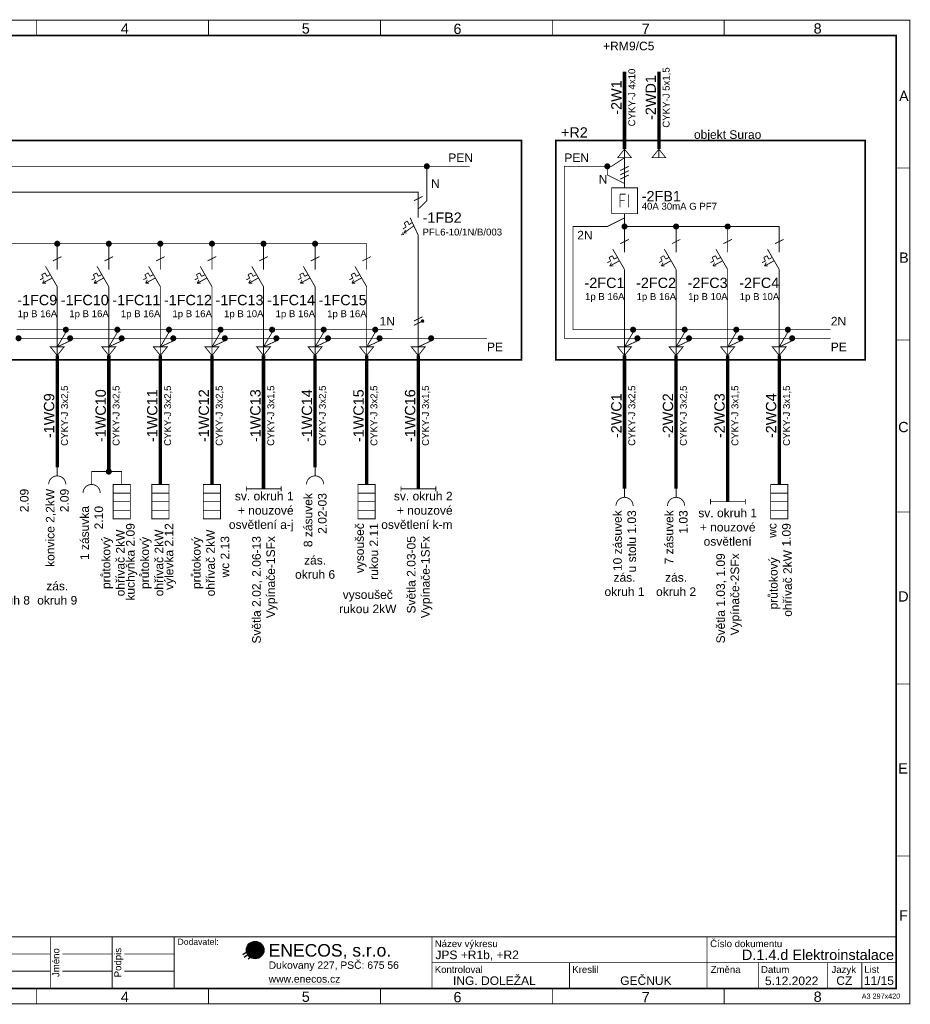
# Model space of a CAD drawing. Extents: x -12025 to 76046, y -40444 to 12.
# Tile 2 of 3: x 13908 to 39812, y -28613 to 12. Entities that reach past the tile are written whole.
import ezdxf
from ezdxf.enums import TextEntityAlignment as Align

# ---------------------------------------------------------------- set-up
doc = ezdxf.new("R2010")
doc.units = 0
doc.header["$MEASUREMENT"] = 0
doc.linetypes.add('PE', pattern=[4.625, 3, -0.75, 0.125, -0.75])
doc.linetypes.add('vodič N', pattern=[3, 1.5, -1.5])
for name, color, linetype in [('0 (Pozadí)', 254, 'Continuous'), ('Ramecek', 7, 'Continuous'), ('Zakladni', 7, 'Continuous')]:
    doc.layers.add(name, color=color, linetype=linetype)
doc.styles.add('Arial', font='txt')
doc.styles.add('Arial_B', font='txt')
doc.styles.add('Arial_I', font='txt')

# ---------------------------------------------------------------- blocks, each defined once
blk = doc.blocks.new('(1)')
at = {"color": 7, "linetype": 'Continuous'}
for p, q in [((0, -413), (267, -235)), ((38, -490), (394, -235)), ((153, -541), (420, -324))]:
    blk.add_line(p, q, dxfattribs=at)
at = {"color": 2, "linetype": 'Continuous', "const_width": 254}
for points in [[(356, -159, 0.414214), (229, -286)], [(229, -286, 0.414214), (356, -413)], [(483, -286, 0.414214), (356, -159)], [(356, -413, 0.414214), (483, -286)]]:
    blk.add_lwpolyline(points, format="xyb", dxfattribs=at)
at = {"color": 7, "linetype": 'Continuous'}
blk.add_circle((356, -286), 254, dxfattribs=at)
blk.add_solid([(750, -1262), (2803, -1262), (750, -1287), (2803, -1287)], dxfattribs=at)
at = {"color": 7, "linetype": 'Continuous', "style": 'Arial'}
for s, height, p in [('ENECOS, s.r.o.', 364.3, (750, -476)), ('Dukovany 227, PSČ: 675 56', 214.8, (750, -831)), ('www.enecos.cz', 214.8, (750, -1231))]:
    blk.add_text(s, height=height, dxfattribs=at).set_placement(p)
blk = doc.blocks.new('(2)')
at = {"color": 7, "linetype": 'Continuous', "const_width": 25}
for points in [[(18000, 0), (0, 0)], [(0, -1500), (0, 0)], [(850, -1500), (850, 0)], [(12600, -1500), (12600, 0)], [(14400, -1500), (14400, 0)], [(16200, -1500), (16200, 0)], [(18000, 0), (18000, -1500)], [(350, -500), (850, -500)], [(1200, -500), (12600, -500)], [(12950, -500), (14400, -500)], [(14750, -500), (16200, -500)], [(16550, -500), (18000, -500)], [(350, -1000), (850, -1000)], [(1200, -1000), (12600, -1000)], [(12950, -1000), (14400, -1000)], [(14750, -1000), (16200, -1000)], [(16550, -1000), (18000, -1000)], [(18000, -1500), (0, -1500)]]:
    blk.add_lwpolyline(points, dxfattribs=at)
at = {"color": 7, "linetype": 'Continuous', "style": 'Arial'}
for s, p in [('Index', (261, -750)), ('Změna', (1111, -750)), ('Datum', (12861, -750)), ('Jméno', (14661, -750)), ('Podpis', (16461, -750))]:
    blk.add_text(s, height=200, rotation=90, dxfattribs=at).set_placement(p, align=Align.CENTER)
blk = doc.blocks.new('(8)')
at = {"color": 7, "linetype": 'Continuous', "const_width": 25}
for points in [[(0, -250), (-342, 342)], [(0, 250), (0, 500)], [(-402, 0), (-500, -50)], [(-451, 100), (-353, 150)], [(-402, 0), (-451, 100)], [(-155, 0), (-430, -150)], [(-303, 50), (-353, 150)], [(-303, 50), (-205, 100)], [(-430, -150), (-380, -50)], [(-430, -150), (-330, -150)], [(0, -250), (0, -500)]]:
    blk.add_lwpolyline(points, dxfattribs=at)
at = {"color": 7, "linetype": 'Continuous', "style": 'Arial'}
for s, height, p in [('-1FC14', 300, (0, -788)), ('1p B 16A', 200, (0, -1136))]:
    blk.add_text(s, height=height, dxfattribs=at).set_placement(p, align=Align.RIGHT)
blk = doc.blocks.new('Spoj')
at = {"color": 7, "linetype": 'Continuous'}
for points, const_width in [([(0, 75, 0.4142136), (-75, 0)], 25), ([(-75, 0, 0.4142136), (0, -75)], 25), ([(0, 37.5, 0.4142136), (-37.5, 0)], 75), ([(-37.5, 0, 0.4142136), (0, -37.5)], 75), ([(37.5, 0, 0.4142136), (0, 37.5)], 75), ([(0, -37.5, 0.4142136), (37.5, 0)], 75), ([(75, 0, 0.4142136), (0, 75)], 25), ([(0, -75, 0.4142136), (75, 0)], 25)]:
    blk.add_lwpolyline(points, format="xyb", dxfattribs=dict(at, const_width=const_width))
blk = doc.blocks.new('(11)')
at = {"color": 7, "linetype": 'Continuous', "const_width": 25}
for points in [[(0, -250), (-342, 342)], [(0, 250), (0, 500)], [(-402, 0), (-500, -50)], [(-451, 100), (-352, 150)], [(-402, 0), (-451, 100)], [(-155, 0), (-430, -150)], [(-303, 50), (-352, 150)], [(-303, 50), (-205, 100)], [(-430, -150), (-380, -50)], [(-430, -150), (-330, -150)], [(0, -250), (0, -500)]]:
    blk.add_lwpolyline(points, dxfattribs=at)
at = {"color": 7, "linetype": 'Continuous', "style": 'Arial'}
for s, height, p in [('-1FC9', 300, (0, -788)), ('1p B 16A', 200, (0, -1136))]:
    blk.add_text(s, height=height, dxfattribs=at).set_placement(p, align=Align.RIGHT)
blk = doc.blocks.new('(12)')
at = {"color": 7, "linetype": 'Continuous', "const_width": 25}
for points in [[(0, -250), (-342, 342)], [(0, 250), (0, 500)], [(-402, 0), (-500, -50)], [(-451, 100), (-353, 150)], [(-402, 0), (-451, 100)], [(-155, 0), (-430, -150)], [(-303, 50), (-353, 150)], [(-303, 50), (-205, 100)], [(-430, -150), (-380, -50)], [(-430, -150), (-330, -150)], [(0, -250), (0, -500)]]:
    blk.add_lwpolyline(points, dxfattribs=at)
at = {"color": 7, "linetype": 'Continuous', "style": 'Arial'}
for s, height, p in [('-1FC10', 300, (0, -788)), ('1p B 16A', 200, (0, -1136))]:
    blk.add_text(s, height=height, dxfattribs=at).set_placement(p, align=Align.RIGHT)
blk = doc.blocks.new('(13)')
at = {"color": 1, "linetype": 'Continuous', "style": 'Arial'}
blk.add_text('9/C5', height=250, dxfattribs=at).set_placement((0, -127), align=Align.CENTER)
blk = doc.blocks.new('(14)')
at = {"color": 7, "linetype": 'Continuous', "const_width": 25}
for points in [[(0, -250), (-342, 342)], [(0, 250), (0, 500)], [(-402, 0), (-500, -50)], [(-451, 100), (-353, 150)], [(-402, 0), (-451, 100)], [(-155, 0), (-430, -150)], [(-303, 50), (-353, 150)], [(-303, 50), (-205, 100)], [(-430, -150), (-380, -50)], [(-430, -150), (-330, -150)], [(0, -250), (0, -500)]]:
    blk.add_lwpolyline(points, dxfattribs=at)
at = {"color": 7, "linetype": 'Continuous', "style": 'Arial'}
for s, height, p in [('-2FC1', 300, (0, -788)), ('1p B 16A', 200, (0, -1136))]:
    blk.add_text(s, height=height, dxfattribs=at).set_placement(p, align=Align.RIGHT)
blk = doc.blocks.new('Proudový chránič')
at = {"color": 7, "linetype": 'Continuous', "const_width": 25}
blk.add_lwpolyline([(-375, 375), (375, 375), (375, -375), (-375, -375)], close=True, dxfattribs=at)
for points in [[(0, 500), (0, 375)], [(-131, 188), (-131, -188)], [(-131, 188), (38, 188)], [(-131, 0), (0, 0)], [(112, 188), (112, -188)], [(0, -375), (0, -500)]]:
    blk.add_lwpolyline(points, dxfattribs=at)
at = {"color": 7, "linetype": 'Continuous', "style": 'Arial'}
for s, height, p in [('-2FB1', 300, (500, -17)), ('40A 30mA G PF7', 200, (500, -261))]:
    blk.add_text(s, height=height, dxfattribs=at).set_placement(p)
blk = doc.blocks.new('(15)')
at = {"color": 7, "linetype": 'Continuous', "const_width": 25}
for points in [[(0, -250), (-342, 342)], [(0, 250), (0, 500)], [(-402, 0), (-500, -50)], [(-451, 100), (-353, 150)], [(-402, 0), (-451, 100)], [(-155, 0), (-430, -150)], [(-303, 50), (-353, 150)], [(-303, 50), (-205, 100)], [(-430, -150), (-380, -50)], [(-430, -150), (-330, -150)], [(0, -250), (0, -500)]]:
    blk.add_lwpolyline(points, dxfattribs=at)
at = {"color": 7, "linetype": 'Continuous', "style": 'Arial'}
for s, height, p in [('-2FC2', 300, (0, -788)), ('1p B 16A', 200, (0, -1136))]:
    blk.add_text(s, height=height, dxfattribs=at).set_placement(p, align=Align.RIGHT)
blk = doc.blocks.new('(16)')
at = {"color": 7, "linetype": 'Continuous', "const_width": 25}
for points in [[(0, -250), (-342, 342)], [(0, 250), (0, 500)], [(-402, 0), (-500, -50)], [(-451, 100), (-353, 150)], [(-402, 0), (-451, 100)], [(-155, 0), (-430, -150)], [(-303, 50), (-353, 150)], [(-303, 50), (-205, 100)], [(-430, -150), (-380, -50)], [(-430, -150), (-330, -150)], [(0, -250), (0, -500)]]:
    blk.add_lwpolyline(points, dxfattribs=at)
at = {"color": 7, "linetype": 'Continuous', "style": 'Arial'}
for s, height, p in [('-2FC3', 300, (0, -788)), ('1p B 10A', 200, (0, -1136))]:
    blk.add_text(s, height=height, dxfattribs=at).set_placement(p, align=Align.RIGHT)
blk = doc.blocks.new('dveře rozvaděče')
at = {"color": 7, "linetype": 'PE', "ltscale": 100, "const_width": 50}
blk.add_lwpolyline([(0, 0), (9000, 0), (9000, -6375), (0, -6375)], close=True, dxfattribs=at)
at = {"color": 7, "linetype": 'Continuous', "style": 'Arial'}
blk.add_text('+R2', height=300, dxfattribs=at).set_placement((151, 85))
blk = doc.blocks.new('Kabelové zakončení')
at = {"color": 7, "linetype": 'Continuous', "const_width": 25}
blk.add_lwpolyline([(200, 0), (-200, 0), (0, 250), (200, 0)], dxfattribs=at)
at = {"layer": '0 (Pozadí)', "linetype": 'Continuous', "const_width": 25}
blk.add_lwpolyline([(0, 0), (0, 250)], dxfattribs=at)
blk = doc.blocks.new('(17)')
at = {"color": 7, "linetype": 'Continuous', "const_width": 25}
for points in [[(0, -125), (250, 0)], [(0, -250), (250, -125)], [(0, -375), (250, -250)]]:
    blk.add_lwpolyline(points, dxfattribs=at)
blk = doc.blocks.new('Tepelný spotřebič')
at = {"color": 7, "linetype": 'Continuous', "const_width": 25}
blk.add_lwpolyline([(250, 500), (-250, 500), (-250, -500), (250, -500)], close=True, dxfattribs=at)
for points in [[(250, 250), (-250, 250)], [(250, 0), (-250, 0)], [(250, -250), (-250, -250)]]:
    blk.add_lwpolyline(points, dxfattribs=at)
blk = doc.blocks.new('Zářivkové svítidlo - všeobecná značka')
at = {"color": 7, "linetype": 'Continuous', "const_width": 25}
for points in [[(-500, 75), (-500, -75)], [(500, 0), (-500, 0)], [(512.5, 75), (512.5, -75)]]:
    blk.add_lwpolyline(points, dxfattribs=at)
blk = doc.blocks.new('Zásuvka')
at = {"color": 7, "linetype": 'Continuous', "const_width": 25}
blk.add_lwpolyline([(0, 500), (0, 250)], dxfattribs=at)
for points in [[(-250, 0, -0.414214), (0, 250)], [(0, 250, -0.414214), (250, 0)]]:
    blk.add_lwpolyline(points, format="xyb", dxfattribs=at)
blk = doc.blocks.new('Proudový chránič s vestavěnou nadproudovou ochranou')
at = {"color": 7, "linetype": 'Continuous', "const_width": 25}
for points in [[(0, 253), (0, 505)], [(-355, -10), (-444, -74)], [(-133, 15), (-418, -189)], [(-406, 99), (-318, 162)], [(-355, -10), (-406, 99)], [(-318, 162), (-267, 53)], [(-267, 53), (-179, 116)], [(0, -253), (-236, 253)], [(-439, -208), (-500, -253)], [(-456, -170), (-421, -246)], [(-418, -189), (-367, -101)], [(-418, -189), (-337, -189)], [(0, -253), (0, -505)]]:
    blk.add_lwpolyline(points, dxfattribs=at)
at = {"color": 7, "linetype": 'Continuous', "style": 'Arial'}
for s, height, p in [('-1FB2', 300, (125, 108)), ('PFL6-10/1N/B/003', 200, (125, -261))]:
    blk.add_text(s, height=height, dxfattribs=at).set_placement(p)
blk = doc.blocks.new('dveře rozvaděče (1)')
at = {"color": 7, "linetype": 'PE', "ltscale": 100, "const_width": 50}
blk.add_lwpolyline([(0, 0), (27500, 0), (27500, -6375), (0, -6375)], close=True, dxfattribs=at)
at = {"color": 7, "linetype": 'Continuous', "style": 'Arial'}
blk.add_text('+R1b', height=300, dxfattribs=at).set_placement((337, 85))
blk = doc.blocks.new('(19)')
at = {"color": 7, "linetype": 'Continuous', "const_width": 25}
for points in [[(0, -250), (-342, 342)], [(0, 250), (0, 500)], [(-402, 0), (-500, -50)], [(-451, 100), (-353, 150)], [(-402, 0), (-451, 100)], [(-155, 0), (-430, -150)], [(-303, 50), (-353, 150)], [(-303, 50), (-205, 100)], [(-430, -150), (-380, -50)], [(-430, -150), (-330, -150)], [(0, -250), (0, -500)]]:
    blk.add_lwpolyline(points, dxfattribs=at)
at = {"color": 7, "linetype": 'Continuous', "style": 'Arial'}
for s, height, p in [('-1FC11', 300, (0, -788)), ('1p B 16A', 200, (0, -1136))]:
    blk.add_text(s, height=height, dxfattribs=at).set_placement(p, align=Align.RIGHT)
blk = doc.blocks.new('(20)')
at = {"color": 7, "linetype": 'Continuous', "const_width": 25}
for points in [[(0, -250), (-342, 342)], [(0, 250), (0, 500)], [(-402, 0), (-500, -50)], [(-451, 100), (-353, 150)], [(-402, 0), (-451, 100)], [(-155, 0), (-430, -150)], [(-303, 50), (-353, 150)], [(-303, 50), (-205, 100)], [(-430, -150), (-380, -50)], [(-430, -150), (-330, -150)], [(0, -250), (0, -500)]]:
    blk.add_lwpolyline(points, dxfattribs=at)
at = {"color": 7, "linetype": 'Continuous', "style": 'Arial'}
for s, height, p in [('-1FC12', 300, (0, -788)), ('1p B 16A', 200, (0, -1136))]:
    blk.add_text(s, height=height, dxfattribs=at).set_placement(p, align=Align.RIGHT)
blk = doc.blocks.new('kabel')
at = {"color": 7, "linetype": 'Continuous', "const_width": 100}
blk.add_lwpolyline([(0, 250), (0, -250)], dxfattribs=at)
at = {"color": 7, "linetype": 'Continuous', "style": 'Arial'}
for s, height, p in [('-2WC1', 300, (-87, 0)), ('CYKY-J 3x2,5', 200, (311, 0))]:
    blk.add_text(s, height=height, rotation=90, dxfattribs=at).set_placement(p, align=Align.CENTER)
blk = doc.blocks.new('kabel (1)')
at = {"color": 7, "linetype": 'Continuous', "const_width": 100}
blk.add_lwpolyline([(0, 250), (0, -250)], dxfattribs=at)
at = {"color": 7, "linetype": 'Continuous', "style": 'Arial'}
for s, height, p in [('-2WC2', 300, (-87, 0)), ('CYKY-J 3x2,5', 200, (311, 0))]:
    blk.add_text(s, height=height, rotation=90, dxfattribs=at).set_placement(p, align=Align.CENTER)
blk = doc.blocks.new('kabel (2)')
at = {"color": 7, "linetype": 'Continuous', "const_width": 100}
blk.add_lwpolyline([(0, 250), (0, -250)], dxfattribs=at)
at = {"color": 7, "linetype": 'Continuous', "style": 'Arial'}
for s, height, p in [('-2WC3', 300, (-87, 0)), ('CYKY-J 3x1,5', 200, (311, 0))]:
    blk.add_text(s, height=height, rotation=90, dxfattribs=at).set_placement(p, align=Align.CENTER)
blk = doc.blocks.new('Kabelové zakončení (1)')
at = {"color": 7, "linetype": 'Continuous', "const_width": 25}
blk.add_lwpolyline([(-200, 0), (200, 0), (0, -250), (-200, 0)], dxfattribs=at)
at = {"layer": '0 (Pozadí)', "linetype": 'Continuous', "const_width": 25}
blk.add_lwpolyline([(0, 0), (0, -250)], dxfattribs=at)
blk = doc.blocks.new('kabel (8)')
at = {"color": 7, "linetype": 'Continuous', "const_width": 100}
blk.add_lwpolyline([(0, 250), (0, -250)], dxfattribs=at)
at = {"color": 7, "linetype": 'Continuous', "style": 'Arial'}
for s, height, p in [('-1WC14', 300, (-87, 0)), ('CYKY-J 3x2,5', 200, (311, 0))]:
    blk.add_text(s, height=height, rotation=90, dxfattribs=at).set_placement(p, align=Align.CENTER)
blk = doc.blocks.new('kabel (11)')
at = {"color": 7, "linetype": 'Continuous', "const_width": 100}
blk.add_lwpolyline([(0, 250), (0, -250)], dxfattribs=at)
at = {"color": 7, "linetype": 'Continuous', "style": 'Arial'}
for s, height, p in [('-1WC9', 300, (-87, 0)), ('CYKY-J 3x2,5', 200, (311, 0))]:
    blk.add_text(s, height=height, rotation=90, dxfattribs=at).set_placement(p, align=Align.CENTER)
blk = doc.blocks.new('kabel (12)')
at = {"color": 7, "linetype": 'Continuous', "const_width": 100}
blk.add_lwpolyline([(0, 250), (0, -250)], dxfattribs=at)
at = {"color": 7, "linetype": 'Continuous', "style": 'Arial'}
for s, height, p in [('-1WC10', 300, (-87, 0)), ('CYKY-J 3x2,5', 200, (311, 0))]:
    blk.add_text(s, height=height, rotation=90, dxfattribs=at).set_placement(p, align=Align.CENTER)
blk = doc.blocks.new('kabel (13)')
at = {"color": 7, "linetype": 'Continuous', "const_width": 100}
blk.add_lwpolyline([(0, 250), (0, -250)], dxfattribs=at)
at = {"color": 7, "linetype": 'Continuous', "style": 'Arial'}
for s, height, p in [('-1WC11', 300, (-87, 0)), ('CYKY-J 3x2,5', 200, (311, 0))]:
    blk.add_text(s, height=height, rotation=90, dxfattribs=at).set_placement(p, align=Align.CENTER)
blk = doc.blocks.new('kabel (14)')
at = {"color": 7, "linetype": 'Continuous', "const_width": 100}
blk.add_lwpolyline([(0, 250), (0, -250)], dxfattribs=at)
at = {"color": 7, "linetype": 'Continuous', "style": 'Arial'}
for s, height, p in [('-1WC12', 300, (-87, 0)), ('CYKY-J 3x2,5', 200, (311, 0))]:
    blk.add_text(s, height=height, rotation=90, dxfattribs=at).set_placement(p, align=Align.CENTER)
blk = doc.blocks.new('kabel (15)')
at = {"color": 7, "linetype": 'Continuous', "const_width": 100}
blk.add_lwpolyline([(0, 250), (0, -250)], dxfattribs=at)
at = {"color": 7, "linetype": 'Continuous', "style": 'Arial'}
for s, height, p in [('-1WC13', 300, (-87, 0)), ('CYKY-J 3x1,5', 200, (311, 0))]:
    blk.add_text(s, height=height, rotation=90, dxfattribs=at).set_placement(p, align=Align.CENTER)
blk = doc.blocks.new('kabel (16)')
at = {"color": 7, "linetype": 'Continuous', "const_width": 100}
blk.add_lwpolyline([(0, 250), (0, -250)], dxfattribs=at)
at = {"color": 7, "linetype": 'Continuous', "style": 'Arial'}
for s, height, p in [('-1WC16', 300, (-87, 0)), ('CYKY-J 3x1,5', 200, (311, 0))]:
    blk.add_text(s, height=height, rotation=90, dxfattribs=at).set_placement(p, align=Align.CENTER)
blk = doc.blocks.new('(21)')
at = {"color": 7, "linetype": 'Continuous', "const_width": 25}
for points in [[(200, 0), (200, -200)], [(200, -200), (0, -200)]]:
    blk.add_lwpolyline(points, dxfattribs=at)
at = {"color": 7, "linetype": 'Continuous', "style": 'Arial_B'}
blk.add_text('JPS +R1b, +R2', height=250, dxfattribs=at).set_placement((-13200, 650))
blk.add_text('11', height=250, dxfattribs=at).set_placement((-350, -100), align=Align.RIGHT)
blk = doc.blocks.new('(22)')
at = {"color": 7, "linetype": 'Continuous', "const_width": 25}
for points in [[(0, -250), (-342, 342)], [(0, 250), (0, 500)], [(-402, 0), (-500, -50)], [(-451, 100), (-353, 150)], [(-402, 0), (-451, 100)], [(-155, 0), (-430, -150)], [(-303, 50), (-353, 150)], [(-303, 50), (-205, 100)], [(-430, -150), (-380, -50)], [(-430, -150), (-330, -150)], [(0, -250), (0, -500)]]:
    blk.add_lwpolyline(points, dxfattribs=at)
at = {"color": 7, "linetype": 'Continuous', "style": 'Arial'}
for s, height, p in [('-1FC13', 300, (0, -788)), ('1p B 10A', 200, (0, -1136))]:
    blk.add_text(s, height=height, dxfattribs=at).set_placement(p, align=Align.RIGHT)
blk = doc.blocks.new('kabel (17)')
at = {"color": 7, "linetype": 'Continuous', "const_width": 100}
blk.add_lwpolyline([(0, 250), (0, -250)], dxfattribs=at)
at = {"color": 7, "linetype": 'Continuous', "style": 'Arial'}
for s, height, p in [('CYKY-J 4x10', 200, (311, 0)), ('-2W1', 300, (-87, 0))]:
    blk.add_text(s, height=height, rotation=90, dxfattribs=at).set_placement(p, align=Align.CENTER)
blk = doc.blocks.new('kabel (18)')
at = {"color": 7, "linetype": 'Continuous', "const_width": 100}
blk.add_lwpolyline([(0, 250), (0, -250)], dxfattribs=at)
at = {"color": 7, "linetype": 'Continuous', "style": 'Arial'}
for s, height, p in [('-2WD1', 300, (-87, 0)), ('CYKY-J 5x1,5', 200, (311, 0))]:
    blk.add_text(s, height=height, rotation=90, dxfattribs=at).set_placement(p, align=Align.CENTER)
blk = doc.blocks.new('(24)')
at = {"color": 7, "linetype": 'Continuous', "const_width": 25}
for points in [[(0, -250), (-342, 342)], [(0, 250), (0, 500)], [(-402, 0), (-500, -50)], [(-451, 100), (-353, 150)], [(-402, 0), (-451, 100)], [(-155, 0), (-430, -150)], [(-303, 50), (-353, 150)], [(-303, 50), (-205, 100)], [(-430, -150), (-380, -50)], [(-430, -150), (-330, -150)], [(0, -250), (0, -500)]]:
    blk.add_lwpolyline(points, dxfattribs=at)
at = {"color": 7, "linetype": 'Continuous', "style": 'Arial'}
for s, height, p in [('-2FC4', 300, (0, -788)), ('1p B 10A', 200, (0, -1136))]:
    blk.add_text(s, height=height, dxfattribs=at).set_placement(p, align=Align.RIGHT)
blk = doc.blocks.new('kabel (19)')
at = {"color": 7, "linetype": 'Continuous', "const_width": 100}
blk.add_lwpolyline([(0, 250), (0, -250)], dxfattribs=at)
at = {"color": 7, "linetype": 'Continuous', "style": 'Arial'}
for s, height, p in [('-2WC4', 300, (-87, 0)), ('CYKY-J 3x1,5', 200, (311, 0))]:
    blk.add_text(s, height=height, rotation=90, dxfattribs=at).set_placement(p, align=Align.CENTER)
blk = doc.blocks.new('(25)')
at = {"color": 7, "linetype": 'Continuous', "const_width": 25}
for points in [[(0, -250), (-342, 342)], [(0, 250), (0, 500)], [(-402, 0), (-500, -50)], [(-451, 100), (-353, 150)], [(-402, 0), (-451, 100)], [(-155, 0), (-430, -150)], [(-303, 50), (-353, 150)], [(-303, 50), (-205, 100)], [(-430, -150), (-380, -50)], [(-430, -150), (-330, -150)], [(0, -250), (0, -500)]]:
    blk.add_lwpolyline(points, dxfattribs=at)
at = {"color": 7, "linetype": 'Continuous', "style": 'Arial'}
for s, height, p in [('-1FC15', 300, (0, -788)), ('1p B 16A', 200, (0, -1136))]:
    blk.add_text(s, height=height, dxfattribs=at).set_placement(p, align=Align.RIGHT)
blk = doc.blocks.new('kabel (22)')
at = {"color": 7, "linetype": 'Continuous', "const_width": 100}
blk.add_lwpolyline([(0, 250), (0, -250)], dxfattribs=at)
at = {"color": 7, "linetype": 'Continuous', "style": 'Arial'}
for s, height, p in [('-1WC15', 300, (-87, 0)), ('CYKY-J 3x2,5', 200, (311, 0))]:
    blk.add_text(s, height=height, rotation=90, dxfattribs=at).set_placement(p, align=Align.CENTER)
blk = doc.blocks.new('(27)')
at = {"color": 7, "linetype": 'Continuous', "const_width": 25}
for points in [[(0, -375), (250, -250)], [(0, -500), (250, -375)]]:
    blk.add_lwpolyline(points, dxfattribs=at)
at = {"color": 7, "linetype": 'Continuous'}
for points, const_width in [([(250, -337.5, 0.41421356), (212.5, -375)], 25), ([(212.5, -375, 0.41421356), (250, -412.5)], 25), ([(250, -356.25, 0.41421356), (231.25, -375)], 37.5), ([(231.25, -375, 0.41421356), (250, -393.75)], 37.5), ([(268.75, -375, 0.41421356), (250, -356.25)], 37.5), ([(250, -393.75, 0.41421356), (268.75, -375)], 37.5), ([(287.5, -375, 0.41421356), (250, -337.5)], 25), ([(250, -412.5, 0.41421356), (287.5, -375)], 25)]:
    blk.add_lwpolyline(points, format="xyb", dxfattribs=dict(at, const_width=const_width))

msp = doc.modelspace()

# ---------------------------------------------------------------- linework, layer by layer
at = {"layer": 'Ramecek', "color": 7, "linetype": 'Continuous'}
for points, const_width in [([(0, -28600), (39800, -28600), (39800, 0), (0, 0)], 25), ([(400, -28150), (39400, -28150), (39400, -450), (400, -450)], 50), ([(25900, -26650), (18400, -26650), (18400, -28150), (25900, -28150)], 25)]:
    msp.add_lwpolyline(points, close=True, dxfattribs=dict(at, const_width=const_width))
at = {"layer": 'Ramecek', "color": 7, "linetype": 'Continuous', "const_width": 25}
for points in [[(14400, -6), (14400, -450)], [(34400, -3), (34400, -448)], [(19400, -15), (19400, -460)], [(24400, -460), (24400, -15)], [(29400, -15), (29400, -460)], [(39800, -4300), (39400, -4300)], [(39800, -9300), (39400, -9300)], [(39800, -14300), (39400, -14300)], [(39800, -19300), (39400, -19300)], [(39800, -24300), (39400, -24300)], [(25900, -26650), (39400, -26650)], [(25900, -26650), (25900, -28150)], [(33900, -26650), (33900, -28150)], [(25900, -27400), (39400, -27400)], [(29900, -27400), (29900, -28150)], [(35400, -27400), (35400, -28150)], [(37400, -27400), (37400, -28150)], [(38400, -27400), (38400, -28150)], [(14400, -28156), (14400, -28600)], [(19400, -28150), (19400, -28594)], [(24400, -28594), (24400, -28150)], [(29400, -28150), (29400, -28594)], [(34400, -28150), (34400, -28594)]]:
    msp.add_lwpolyline(points, dxfattribs=at)
at = {"layer": 'Zakladni', "color": 7, "linetype": 'Continuous'}
for points, const_width in [([(31500, -2000), (31500, -1500)], 100), ([(32500, -2000), (32500, -1500)], 100), ([(31500, -3750), (31500, -2500)], 100), ([(32500, -3750), (32500, -2500)], 100), ([(31500, -4000), (31500, -4750)], 25), ([(3075, -5000), (21925, -5000), (25500, -5000), (25500, -5495)], 25), ([(25375, -5250), (25625, -5125)], 25), ([(31500, -5925), (31500, -5750)], 25), ([(31575, -6000), (32925, -6000)], 25), ([(33075, -6000), (34425, -6000)], 25), ([(34575, -6000), (36000, -6000), (36000, -6500)], 25), ([(3000, -6125), (3000, -6500), (12000, -6500), (24000, -6500), (24000, -7000)], 25), ([(31500, -6075), (31500, -6500)], 25), ([(33000, -6075), (33000, -6500)], 25), ([(34500, -6075), (34500, -6500)], 25), ([(15000, -6575), (15000, -7000)], 25), ([(16500, -6575), (16500, -7000)], 25), ([(18000, -7000), (18000, -6575)], 25), ([(19500, -6575), (19500, -7000)], 25), ([(21000, -6575), (21000, -7000)], 25), ([(22500, -6575), (22500, -7000)], 25), ([(25500, -6505), (25500, -9500)], 25), ([(31375, -6500), (31625, -6375)], 25), ([(32875, -6500), (33125, -6375)], 25), ([(34375, -6500), (34625, -6375)], 25), ([(35875, -6500), (36125, -6375)], 25), ([(14875, -7000), (15125, -6875)], 25), ([(16375, -7000), (16625, -6875)], 25), ([(17875, -7000), (18125, -6875)], 25), ([(19375, -7000), (19625, -6875)], 25), ([(20875, -7000), (21125, -6875)], 25), ([(22375, -7000), (22625, -6875)], 25), ([(23875, -7000), (24125, -6875)], 25), ([(31500, -9500), (31500, -7500)], 25), ([(33000, -9500), (33000, -7500)], 25), ([(34500, -7500), (34500, -9500)], 25), ([(36000, -7500), (36000, -9500)], 25), ([(15000, -9500), (15000, -8000)], 25), ([(16500, -9500), (16500, -8000)], 25), ([(18000, -9500), (18000, -8000)], 25), ([(19500, -9500), (19500, -8000)], 25), ([(21000, -8000), (21000, -9500)], 25), ([(22500, -9500), (22500, -8000)], 25), ([(24000, -8000), (24000, -9500)], 25), ([(15000, -11250), (15000, -9750)], 100), ([(16500, -11250), (16500, -9750)], 100), ([(18000, -11250), (18000, -9750)], 100), ([(19500, -11250), (19500, -9750)], 100), ([(21000, -9750), (21000, -11250)], 100), ([(22500, -11250), (22500, -9750)], 100), ([(24000, -9750), (24000, -11250)], 100), ([(25500, -9750), (25500, -11250)], 100), ([(31500, -11250), (31500, -9750)], 100), ([(33000, -11250), (33000, -9750)], 100), ([(34500, -9750), (34500, -11250)], 100), ([(36000, -9750), (36000, -11250)], 100), ([(15000, -13000), (15000, -11750)], 100), ([(16500, -13050), (16500, -11750)], 100), ([(18000, -13500), (18000, -11750)], 100), ([(19500, -13500), (19500, -11750)], 100), ([(21000, -11750), (21000, -13625)], 100), ([(22500, -13000), (22500, -11750)], 100), ([(24000, -11750), (24000, -13500)], 100), ([(25500, -11750), (25500, -13625)], 100), ([(31500, -13625), (31500, -11750)], 100), ([(33000, -13625), (33000, -11750)], 100), ([(34500, -11750), (34500, -14000)], 100), ([(36000, -11750), (36000, -13500)], 100), ([(16000, -13250), (16000, -13125), (16425, -13125)], 25), ([(16575, -13125), (16875, -13125), (16875, -13500)], 25), ([(33000, -13625), (33000, -13425)], 25)]:
    msp.add_lwpolyline(points, dxfattribs=dict(at, const_width=const_width))
at = {"layer": 'Zakladni', "color": 7, "linetype": 'PE', "ltscale": 100, "const_width": 25}
for points in [[(31500, -4000), (31125, -4250), (31075, -4250)], [(3375, -4325), (3375, -4250), (25675, -4250)], [(25825, -4250), (27000, -4250)], [(30925, -4250), (29750, -4250), (29750, -9250), (31800, -9250)], [(13950, -9250), (15300, -9250)], [(15375, -9325), (15000, -9500), (15000, -9500)], [(15450, -9250), (16800, -9250)], [(16875, -9325), (16500, -9500), (16500, -9500)], [(16950, -9250), (18300, -9250)], [(18375, -9325), (18000, -9500), (18000, -9500)], [(18450, -9250), (19800, -9250)], [(19875, -9325), (19500, -9500), (19500, -9500)], [(19950, -9250), (21300, -9250)], [(21375, -9325), (21000, -9500), (21000, -9500)], [(21450, -9250), (22800, -9250)], [(22875, -9325), (22500, -9500), (22500, -9500)], [(22950, -9250), (24300, -9250)], [(24375, -9325), (24000, -9500), (24000, -9500)], [(24450, -9250), (25800, -9250)], [(25875, -9325), (25500, -9500), (25500, -9500)], [(25950, -9250), (27500, -9250)], [(31875, -9325), (31500, -9500), (31500, -9500)], [(31950, -9250), (33300, -9250)], [(33375, -9325), (33000, -9500), (33000, -9500)], [(33450, -9250), (34800, -9250)], [(34875, -9325), (34500, -9500), (34500, -9500)], [(34950, -9250), (36300, -9250)], [(36375, -9325), (36000, -9500), (36000, -9500)], [(36450, -9250), (37500, -9250)]]:
    msp.add_lwpolyline(points, dxfattribs=at)
at = {"layer": 'Zakladni', "color": 7, "linetype": 'vodič N', "ltscale": 100, "const_width": 25}
for points in [[(25750, -4325), (25750, -5250), (25500, -5495)], [(31000, -4325), (31000, -4500), (31500, -4750)], [(31500, -5750), (31000, -6000), (30000, -6000), (30000, -9000), (31675, -9000)], [(13825, -9000), (15175, -9000)], [(15250, -9075), (15000, -9500), (15000, -9500)], [(15325, -9000), (16675, -9000)], [(16750, -9075), (16500, -9500), (16500, -9500)], [(16825, -9000), (18175, -9000)], [(18250, -9075), (18000, -9500), (18000, -9500)], [(18325, -9000), (19675, -9000)], [(19750, -9075), (19500, -9500), (19500, -9500)], [(19825, -9000), (21175, -9000)], [(21250, -9075), (21000, -9500), (21000, -9500)], [(21325, -9000), (22675, -9000)], [(22750, -9075), (22500, -9500), (22500, -9500)], [(22825, -9000), (24175, -9000)], [(24250, -9075), (24000, -9500), (24000, -9500)], [(24325, -9000), (24750, -9000)], [(31750, -9075), (31500, -9500), (31500, -9500)], [(31825, -9000), (33175, -9000)], [(33250, -9075), (33000, -9500), (33000, -9500)], [(33325, -9000), (34675, -9000)], [(34750, -9075), (34500, -9500), (34500, -9500)], [(34825, -9000), (36175, -9000)], [(36250, -9075), (36000, -9500), (36000, -9500)], [(36325, -9000), (37500, -9000)]]:
    msp.add_lwpolyline(points, dxfattribs=at)

# ---------------------------------------------------------------- block references
at = {"color": 7, "linetype": 'Continuous'}
msp.add_blockref('(21)', (39200, -27950), dxfattribs=at)
at = {"layer": 'Ramecek', "color": 7, "linetype": 'Continuous'}
for name, p in [('(2)', (400, -26650)), ('(1)', (20400, -26750))]:
    msp.add_blockref(name, p, dxfattribs=at)
at = {"layer": 'Zakladni', "color": 1, "linetype": 'Continuous'}
msp.add_blockref('(13)', (32000, -750), dxfattribs=at)
at = {"layer": 'Zakladni', "color": 7, "linetype": 'Continuous'}
for name, p in [('kabel (17)', (31500, -2250)), ('kabel (18)', (32500, -2250)), ('dveře rozvaděče (1)', (1000, -3500)), ('dveře rozvaděče', (29500, -3500)), ('Kabelové zakončení', (31500, -4000)), ('Kabelové zakončení', (32500, -4000)), ('Spoj', (25750, -4250)), ('Spoj', (31000, -4250)), ('(17)', (31375, -4250)), ('Proudový chránič', (31500, -5250)), ('Proudový chránič s vestavěnou nadproudovou ochranou', (25500, -6000)), ('Spoj', (31500, -6000)), ('Spoj', (33000, -6000)), ('Spoj', (34500, -6000)), ('Spoj', (15000, -6500)), ('Spoj', (16500, -6500)), ('Spoj', (18000, -6500)), ('Spoj', (19500, -6500)), ('Spoj', (21000, -6500)), ('Spoj', (22500, -6500)), ('(14)', (31500, -7000)), ('(15)', (33000, -7000)), ('(16)', (34500, -7000)), ('(24)', (36000, -7000)), ('(11)', (15000, -7500)), ('(12)', (16500, -7500)), ('(19)', (18000, -7500)), ('(20)', (19500, -7500)), ('(22)', (21000, -7500)), ('(8)', (22500, -7500)), ('(25)', (24000, -7500)), ('(27)', (25375, -8375)), ('Spoj', (15250, -9000)), ('Spoj', (16750, -9000)), ('Spoj', (18250, -9000)), ('Spoj', (19750, -9000)), ('Spoj', (21250, -9000)), ('Spoj', (22750, -9000)), ('Spoj', (24250, -9000)), ('Spoj', (31750, -9000)), ('Spoj', (33250, -9000)), ('Spoj', (34750, -9000)), ('Spoj', (36250, -9000)), ('Spoj', (13875, -9250)), ('Spoj', (15375, -9250)), ('Spoj', (16875, -9250)), ('Spoj', (18375, -9250)), ('Spoj', (19875, -9250)), ('Spoj', (21375, -9250)), ('Spoj', (22875, -9250)), ('Spoj', (24375, -9250)), ('Spoj', (25875, -9250)), ('Spoj', (31875, -9250)), ('Spoj', (33375, -9250)), ('Spoj', (34875, -9250)), ('Spoj', (36375, -9250)), ('Kabelové zakončení (1)', (15000, -9500)), ('Kabelové zakončení (1)', (16500, -9500)), ('Kabelové zakončení (1)', (18000, -9500)), ('Kabelové zakončení (1)', (19500, -9500)), ('Kabelové zakončení (1)', (21000, -9500)), ('Kabelové zakončení (1)', (22500, -9500)), ('Kabelové zakončení (1)', (24000, -9500)), ('Kabelové zakončení (1)', (25500, -9500)), ('Kabelové zakončení (1)', (31500, -9500)), ('Kabelové zakončení (1)', (33000, -9500)), ('Kabelové zakončení (1)', (34500, -9500)), ('Kabelové zakončení (1)', (36000, -9500)), ('kabel (11)', (15000, -11500)), ('kabel (12)', (16500, -11500)), ('kabel (13)', (18000, -11500)), ('kabel (14)', (19500, -11500)), ('kabel (15)', (21000, -11500)), ('kabel (8)', (22500, -11500)), ('kabel (22)', (24000, -11500)), ('kabel (16)', (25500, -11500)), ('kabel', (31500, -11500)), ('kabel (1)', (33000, -11500)), ('kabel (2)', (34500, -11500)), ('kabel (19)', (36000, -11500)), ('Zásuvka', (15000, -13500)), ('Spoj', (16500, -13125)), ('Zásuvka', (22500, -13500)), ('Zásuvka', (16000, -13750)), ('Tepelný spotřebič', (16875, -14000)), ('Tepelný spotřebič', (18000, -14000)), ('Tepelný spotřebič', (19500, -14000)), ('Zářivkové svítidlo - všeobecná značka', (21000, -13625)), ('Tepelný spotřebič', (24000, -14000)), ('Zářivkové svítidlo - všeobecná značka', (25500, -13625)), ('Zásuvka', (31500, -14125)), ('Zásuvka', (33000, -14125)), ('Tepelný spotřebič', (36000, -14000)), ('Zářivkové svítidlo - všeobecná značka', (34500, -14000))]:
    msp.add_blockref(name, p, dxfattribs=at)

# ---------------------------------------------------------------- texts
at = {"layer": 'Ramecek', "color": 7, "linetype": 'Continuous'}
for s, height, style, p in [('4', 300, 'Arial', (16850, -395)), ('5', 300, 'Arial', (22113, -392)), ('6', 300, 'Arial', (26525, -404)), ('7', 300, 'Arial', (32000, -404)), ('8', 300, 'Arial', (37000, -392)), ('A', 300, 'Arial', (39485, -2355)), ('B', 300, 'Arial', (39485, -7055)), ('C', 300, 'Arial', (39460, -11980)), ('D', 300, 'Arial', (39460, -16905)), ('E', 300, 'Arial', (39460, -21905)), ('F', 300, 'Arial', (39485, -26180)), ('Dodavatel:', 179, 'Arial', (18500, -26884)), ('Název výkresu', 200, 'Arial', (25980, -26950)), ('Číslo dokumentu', 200, 'Arial', (33990, -26950)), ('Změna', 200, 'Arial', (34005, -27700)), ('Kontroloval', 200, 'Arial', (25980, -27700)), ('Kreslil', 200, 'Arial', (29980, -27700)), ('Datum', 200, 'Arial', (35470, -27700)), ('Jazyk', 200, 'Arial', (37520, -27700)), ('List', 200, 'Arial', (38473, -27697)), ('5.12.2022', 250, 'Arial_B', (35585, -28055)), ('/15', 250, 'Arial_B', (38850, -28050)), ('4', 300, 'Arial', (16850, -28545)), ('5', 300, 'Arial', (22113, -28542)), ('6', 300, 'Arial', (26525, -28554)), ('7', 300, 'Arial', (32000, -28554)), ('8', 300, 'Arial', (37000, -28542)), ('A3 297x420', 150, 'Arial_I', (38400, -28450))]:
    msp.add_text(s, height=height, dxfattribs=dict(at, style=style)).set_placement(p)
at = {"layer": 'Ramecek', "color": 7, "linetype": 'Continuous', "style": 'Arial_B'}
for s, height, p in [('D.1.4.d Elektroinstalace', 300, (39340, -27324)), ('ING. DOLEŽAL', 250, (28918, -28050)), ('GEČNUK', 250, (32868, -28050)), ('CZ', 250, (38125, -28050))]:
    msp.add_text(s, height=height, dxfattribs=at).set_placement(p, align=Align.RIGHT)
at = {"layer": 'Zakladni', "color": 5, "linetype": 'Continuous', "style": 'Arial'}
for s, p in [('+RM', (31250, -877)), ('objekt Surao', (34500, -3452)), ('sv. okruh 1', (34500, -14452)), ('+ nouzové', (34500, -14866)), ('osvětlení', (34500, -15280)), ('zás.', (22500, -15827)), ('okruh 6', (22500, -16241)), ('zás.', (31500, -16327)), ('zás.', (33000, -16327)), ('zás.', (15000, -16577)), ('vysoušeč', (24032, -16827)), ('okruh 1', (31500, -16741)), ('okruh 2', (33000, -16741)), ('okruh 8', (13625, -16991)), ('okruh 9', (15000, -16991)), ('rukou 2kW', (24032, -17241))]:
    msp.add_text(s, height=250, dxfattribs=at).set_placement(p, align=Align.CENTER)
at = {"layer": 'Zakladni', "color": 7, "linetype": 'Continuous', "style": 'Arial'}
for s, p in [('PEN', (26375, -4127)), ('PEN', (29750, -4127)), ('N', (30750, -4752)), ('N', (25875, -4877)), ('2N', (30125, -6377)), ('1N', (24375, -8877)), ('2N', (37500, -8877)), ('PE', (27500, -9627)), ('PE', (37500, -9627))]:
    msp.add_text(s, height=250, dxfattribs=at).set_placement(p)
for s, p in [('2.09', (14166, -13625)), ('konvice 2,2kW', (14920, -13625)), ('2.09', (15334, -13625)), ('8 zásuvek', (22420, -13750)), ('2.02-03', (22834, -13750)), ('1 zásuvka', (15920, -14125)), ('2.10', (16334, -14125)), ('10 zásuvek', (31420, -14250)), ('u stolu 1.03', (31834, -14250)), ('7 zásuvek', (32920, -14250)), ('1.03', (33334, -14250)), ('kuchyňka 2.09', (17252, -14625)), ('výlevka 2.12', (18377, -14625)), ('vysoušeč', (23920, -14625)), ('rukou 2.11', (24334, -14625)), ('wc', (35920, -14625)), ('1.09', (36334, -14625)), ('wc 2.13', (20002, -15000)), ('Světla 2.02, 2.06-13', (20920, -15000)), ('Vypínače-1SFx', (21334, -15000)), ('Světla 2.03-05', (25420, -15000)), ('Vypínače-1SFx', (25834, -15000)), ('Světla 1.03, 1.09', (34420, -15500)), ('Vypínače-2SFx', (34834, -15500))]:
    msp.add_text(s, height=250, rotation=90, dxfattribs=at).set_placement(p, align=Align.RIGHT)
at = {"layer": 'Zakladni', "color": 5, "linetype": 'Continuous', "style": 'Arial'}
for s, p in [('sv. okruh 1', (21875, -13963)), ('sv. okruh 2', (26500, -13963)), ('+ nouzové', (21875, -14377)), ('+ nouzové', (26500, -14377)), ('osvětlení a-j', (21875, -14791)), ('osvětlení k-m', (26500, -14791))]:
    msp.add_text(s, height=250, dxfattribs=at).set_placement(p, align=Align.RIGHT)
for s, p in [('ohřívač 2kW', (16959, -15782)), ('ohřívač 2kW', (18084, -15782)), ('ohřívač 2kW', (19584, -15782)), ('průtokový', (16545, -15782)), ('průtokový', (17670, -15782)), ('průtokový', (19170, -15782)), ('ohřívač 2kW', (36366, -16375)), ('průtokový', (35952, -16375))]:
    msp.add_text(s, height=250, rotation=90, dxfattribs=at).set_placement(p, align=Align.CENTER)

doc.saveas('drawing.dxf')
